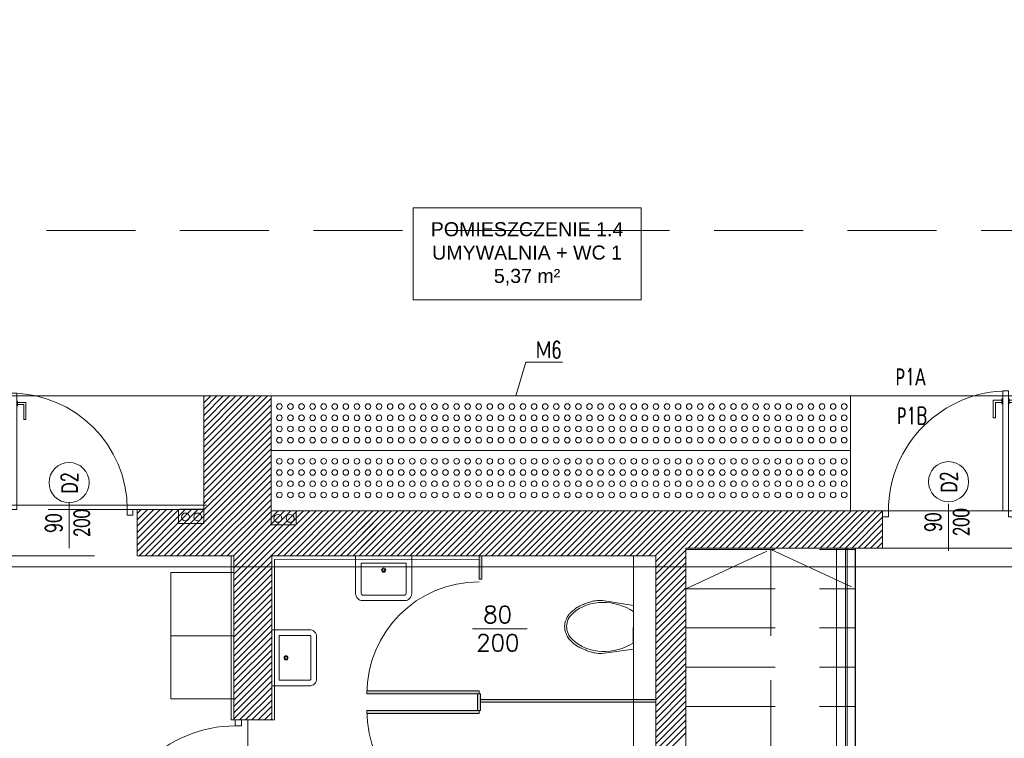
# Model space of a CAD drawing. Header units: millimetres. Extents: x -20020 to 55682, y 3351 to 17623.
# Tile 26 of 49: x -2551 to -1849, y 11880 to 12393. Entities that reach past the tile are written whole.
import ezdxf

# ---------------------------------------------------------------- set-up
doc = ezdxf.new("R2010")
doc.units = ezdxf.units.MM
doc.linetypes.add('ACAD_ISO03W100', pattern=[30, 12, -18])
doc.linetypes.add('HIDDEN', pattern=[9.525, 6.35, -3.175])
doc.layers.get('0').update_dxf_attribs({"color": 252, "lineweight": 9})
for name, color, linetype, lineweight in [('_Drzwi', 252, 'Continuous', 9), ('ARANŻACJA', 252, 'Continuous', 9), ('ETYKIETY POMIESZCZEŃ', 252, 'Continuous', 9), ('OPISY', 252, 'Continuous', 9), ('PODCIĄG', 252, 'HIDDEN', 9), ('RZUT DACHU', 252, 'Continuous', 9), ('srednia', 252, 'Continuous', 9), ('ŚCIANY KONSTRUKCYJNE', 252, 'Continuous', 9), ('ŚCIANY WYPEŁNIENIE', 252, 'Continuous', 9)]:
    doc.layers.add(name, color=color, linetype=linetype, lineweight=lineweight)
doc.layers.add('CO', color=252, linetype='Continuous', lineweight=9, plot=False)
doc.styles.add('MED_ARIAL_Tabela', font='arial.ttf')
doc.styles.get("Standard").update_dxf_attribs({"font": 'romans.shx', "width": 0.7})

# ---------------------------------------------------------------- blocks, each defined once
blk = doc.blocks.new('drzwi_wew_901')
blk.add_line((0, 19.18), (0, -12.85))
at = {"color": 0}
for p, q in [((32, -71.55), (30.5, -71.55)), ((30.5, -83.55), (30.5, -71.55)), ((32, -82.05), (32, -71.55)), ((46, -71.55), (47.5, -71.55)), ((46, -82.05), (46, -71.55)), ((47.5, -83.55), (47.5, -71.55)), ((36.5, -83.55), (30.5, -83.55)), ((36.5, -82.05), (32, -82.05)), ((37, -81.05), (36.5, -81.05)), ((36.5, -84.55), (36.5, -81.05)), ((37, -84.55), (36.5, -84.55)), ((41, -81.05), (41.5, -81.05)), ((41, -84.55), (41.5, -84.55)), ((41.5, -84.55), (41.5, -81.05)), ((41.5, -82.05), (46, -82.05)), ((41.5, -83.55), (47.5, -83.55))]:
    blk.add_line(p, q, dxfattribs=at)
for points in [[(-45, -8), (-45, -4), (-41, -4), (-41, -8)], [(45, -8), (45, -4), (41, -4), (41, -8)], [(41, -8), (37, -8), (37, -90), (41, -90)]]:
    blk.add_lwpolyline(points, close=True)
at = {"color": 0, "linetype": 'Continuous', "ltscale": 50}
blk.add_arc((41, -8), 82.02, 180, 270, dxfattribs=at)
blk = doc.blocks.new('*U121')
at = {"layer": 'ARANŻACJA'}
blk.add_circle((0, 0), 2, dxfattribs=at)
blk = doc.blocks.new('*U120')
at = {"layer": 'ARANŻACJA', "color": 0, "linetype": 'ByBlock', "lineweight": -2, "transparency": 16777216}
for p in [(0, 24), (7.9, 24), (15.8, 24), (23.7, 24), (31.6, 24), (39.5, 24), (47.4, 24), (55.3, 24), (63.2, 24), (71.1, 24), (79, 24), (86.9, 24), (94.8, 24), (102.7, 24), (110.6, 24), (118.5, 24), (126.4, 24), (134.3, 24), (142.2, 24), (150.1, 24), (158, 24), (165.9, 24), (173.8, 24), (181.7, 24), (189.6, 24), (197.5, 24), (205.4, 24), (213.3, 24), (221.2, 24), (229.1, 24), (237, 24), (244.9, 24), (252.8, 24), (260.7, 24), (268.6, 24), (276.5, 24), (284.4, 24), (292.3, 24), (300.2, 24), (308.1, 24), (316, 24), (323.9, 24), (331.8, 24), (339.7, 24), (347.6, 24), (355.5, 24), (363.4, 24), (371.3, 24), (379.2, 24), (387.1, 24), (395, 24), (402.9, 24), (0, 16), (7.9, 16), (15.8, 16), (23.7, 16), (31.6, 16), (39.5, 16), (47.4, 16), (55.3, 16), (63.2, 16), (71.1, 16), (79, 16), (86.9, 16), (94.8, 16), (102.7, 16), (110.6, 16), (118.5, 16), (126.4, 16), (134.3, 16), (142.2, 16), (150.1, 16), (158, 16), (165.9, 16), (173.8, 16), (181.7, 16), (189.6, 16), (197.5, 16), (205.4, 16), (213.3, 16), (221.2, 16), (229.1, 16), (237, 16), (244.9, 16), (252.8, 16), (260.7, 16), (268.6, 16), (276.5, 16), (284.4, 16), (292.3, 16), (300.2, 16), (308.1, 16), (316, 16), (323.9, 16), (331.8, 16), (339.7, 16), (347.6, 16), (355.5, 16), (363.4, 16), (371.3, 16), (379.2, 16), (387.1, 16), (395, 16), (402.9, 16), (0, 8), (7.9, 8), (15.8, 8), (23.7, 8), (31.6, 8), (39.5, 8), (47.4, 8), (55.3, 8), (63.2, 8), (71.1, 8), (79, 8), (86.9, 8), (94.8, 8), (102.7, 8), (110.6, 8), (118.5, 8), (126.4, 8), (134.3, 8), (142.2, 8), (150.1, 8), (158, 8), (165.9, 8), (173.8, 8), (181.7, 8), (189.6, 8), (197.5, 8), (205.4, 8), (213.3, 8), (221.2, 8), (229.1, 8), (237, 8), (244.9, 8), (252.8, 8), (260.7, 8), (268.6, 8), (276.5, 8), (284.4, 8), (292.3, 8), (300.2, 8), (308.1, 8), (316, 8), (323.9, 8), (331.8, 8), (339.7, 8), (347.6, 8), (355.5, 8), (363.4, 8), (371.3, 8), (379.2, 8), (387.1, 8), (395, 8), (402.9, 8), (0, 0), (7.9, 0), (15.8, 0), (23.7, 0), (31.6, 0), (39.5, 0), (47.4, 0), (55.3, 0), (63.2, 0), (71.1, 0), (79, 0), (86.9, 0), (94.8, 0), (102.7, 0), (110.6, 0), (118.5, 0), (126.4, 0), (134.3, 0), (142.2, 0), (150.1, 0), (158, 0), (165.9, 0), (173.8, 0), (181.7, 0), (189.6, 0), (197.5, 0), (205.4, 0), (213.3, 0), (221.2, 0), (229.1, 0), (237, 0), (244.9, 0), (252.8, 0), (260.7, 0), (268.6, 0), (276.5, 0), (284.4, 0), (292.3, 0), (300.2, 0), (308.1, 0), (316, 0), (323.9, 0), (331.8, 0), (339.7, 0), (347.6, 0), (355.5, 0), (363.4, 0), (371.3, 0), (379.2, 0), (387.1, 0), (395, 0), (402.9, 0)]:
    blk.add_blockref('*U121', p, dxfattribs=at)
blk = doc.blocks.new('*U123')
at = {"layer": 'ARANŻACJA'}
blk.add_circle((0, 0), 2, dxfattribs=at)
blk = doc.blocks.new('*U122')
at = {"layer": 'ARANŻACJA', "color": 0, "linetype": 'ByBlock', "lineweight": -2, "transparency": 16777216}
for p in [(0, 24), (7.9, 24), (15.8, 24), (23.7, 24), (31.6, 24), (39.5, 24), (47.4, 24), (55.3, 24), (63.2, 24), (71.1, 24), (79, 24), (86.9, 24), (94.8, 24), (102.7, 24), (110.6, 24), (118.5, 24), (126.4, 24), (134.3, 24), (142.2, 24), (150.1, 24), (158, 24), (165.9, 24), (173.8, 24), (181.7, 24), (189.6, 24), (197.5, 24), (205.4, 24), (213.3, 24), (221.2, 24), (229.1, 24), (237, 24), (244.9, 24), (252.8, 24), (260.7, 24), (268.6, 24), (276.5, 24), (284.4, 24), (292.3, 24), (300.2, 24), (308.1, 24), (316, 24), (323.9, 24), (331.8, 24), (339.7, 24), (347.6, 24), (355.5, 24), (363.4, 24), (371.3, 24), (379.2, 24), (387.1, 24), (395, 24), (402.9, 24), (0, 16), (7.9, 16), (15.8, 16), (23.7, 16), (31.6, 16), (39.5, 16), (47.4, 16), (55.3, 16), (63.2, 16), (71.1, 16), (79, 16), (86.9, 16), (94.8, 16), (102.7, 16), (110.6, 16), (118.5, 16), (126.4, 16), (134.3, 16), (142.2, 16), (150.1, 16), (158, 16), (165.9, 16), (173.8, 16), (181.7, 16), (189.6, 16), (197.5, 16), (205.4, 16), (213.3, 16), (221.2, 16), (229.1, 16), (237, 16), (244.9, 16), (252.8, 16), (260.7, 16), (268.6, 16), (276.5, 16), (284.4, 16), (292.3, 16), (300.2, 16), (308.1, 16), (316, 16), (323.9, 16), (331.8, 16), (339.7, 16), (347.6, 16), (355.5, 16), (363.4, 16), (371.3, 16), (379.2, 16), (387.1, 16), (395, 16), (402.9, 16), (0, 8), (7.9, 8), (15.8, 8), (23.7, 8), (31.6, 8), (39.5, 8), (47.4, 8), (55.3, 8), (63.2, 8), (71.1, 8), (79, 8), (86.9, 8), (94.8, 8), (102.7, 8), (110.6, 8), (118.5, 8), (126.4, 8), (134.3, 8), (142.2, 8), (150.1, 8), (158, 8), (165.9, 8), (173.8, 8), (181.7, 8), (189.6, 8), (197.5, 8), (205.4, 8), (213.3, 8), (221.2, 8), (229.1, 8), (237, 8), (244.9, 8), (252.8, 8), (260.7, 8), (268.6, 8), (276.5, 8), (284.4, 8), (292.3, 8), (300.2, 8), (308.1, 8), (316, 8), (323.9, 8), (331.8, 8), (339.7, 8), (347.6, 8), (355.5, 8), (363.4, 8), (371.3, 8), (379.2, 8), (387.1, 8), (395, 8), (402.9, 8), (0, 0), (7.9, 0), (15.8, 0), (23.7, 0), (31.6, 0), (39.5, 0), (47.4, 0), (55.3, 0), (63.2, 0), (71.1, 0), (79, 0), (86.9, 0), (94.8, 0), (102.7, 0), (110.6, 0), (118.5, 0), (126.4, 0), (134.3, 0), (142.2, 0), (150.1, 0), (158, 0), (165.9, 0), (173.8, 0), (181.7, 0), (189.6, 0), (197.5, 0), (205.4, 0), (213.3, 0), (221.2, 0), (229.1, 0), (237, 0), (244.9, 0), (252.8, 0), (260.7, 0), (268.6, 0), (276.5, 0), (284.4, 0), (292.3, 0), (300.2, 0), (308.1, 0), (316, 0), (323.9, 0), (331.8, 0), (339.7, 0), (347.6, 0), (355.5, 0), (363.4, 0), (371.3, 0), (379.2, 0), (387.1, 0), (395, 0), (402.9, 0)]:
    blk.add_blockref('*U123', p, dxfattribs=at)

msp = doc.modelspace()

# ---------------------------------------------------------------- hatches: boundary and pattern name
at = {"layer": 'srednia'}
h = msp.add_hatch(color=256, dxfattribs=at)
h.dxf.hatch_style = 1
h.paths.add_polyline_path([(-2223.35, 11993.97), (-2221.34, 11993.97), (-2221.38, 12010.55), (-2223.39, 12010.55)])
h = msp.add_hatch(color=256, dxfattribs=at)
h.dxf.hatch_style = 1
h.paths.add_polyline_path([(-2223.4, 11912.06), (-2303.37, 11912.06), (-2303.37, 11914.09), (-2223.4, 11914.09)])
h = msp.add_hatch(color=256, dxfattribs=at)
h.dxf.hatch_style = 1
h.paths.add_polyline_path([(-2224.4, 11900.06), (-2222.39, 11900.06), (-2222.39, 11912.06), (-2224.4, 11912.06)])
h = msp.add_hatch(color=256, dxfattribs=at)
h.dxf.hatch_style = 1
h.paths.add_polyline_path([(-2097.29, 11906.05), (-2097.29, 11908.06), (-2222.39, 11908.06), (-2222.39, 11906.05)])
h = msp.add_hatch(color=256, dxfattribs=at)
h.dxf.hatch_style = 1
h.paths.add_polyline_path([(-2223.39, 11900.06), (-2303.36, 11900.06), (-2303.36, 11898.04), (-2223.39, 11898.04)])

# ---------------------------------------------------------------- linework, layer by layer
for points in [[(-2113.34, 11944.01), (-2135.83, 11940.82, -0.030758), (-2140.8, 11941.2, -0.049555), (-2143.81, 11941.92, -0.011983), (-2147.58, 11943.34, -0.011983), (-2151.29, 11944.94, -0.049552), (-2153.96, 11946.5, -0.030757), (-2157.8, 11949.68, -0.035278), (-2159.45, 11951.41, -0.055317), (-2160.29, 11952.69, -0.015269), (-2161.12, 11954.46, -0.015268), (-2161.85, 11956.27, -0.055313), (-2162.21, 11957.76, -0.035277), (-2162.34, 11960.15, -0.035277), (-2162.14, 11962.54, -0.055313), (-2161.74, 11964.01, -0.015268), (-2160.97, 11965.81, -0.015269), (-2160.08, 11967.55, -0.055317), (-2159.21, 11968.81, -0.035278), (-2157.51, 11970.49, -0.030757), (-2153.58, 11973.56, -0.049552), (-2150.86, 11975.05, -0.011983), (-2147.12, 11976.54, -0.011983), (-2143.31, 11977.85, -0.049555), (-2140.27, 11978.49, -0.030758), (-2135.3, 11978.73)], [(-2135.8, 11942.25, 0.148054), (-2113.5, 11948.25, -0.148054), (-2135.8, 11942.25, -0.186661), (-2156.84, 11950.72, -0.215016), (-2160.92, 11960.13, -0.215016), (-2156.57, 11969.42, 0.215016), (-2160.92, 11960.13, -0.215016), (-2156.57, 11969.42, -0.186661), (-2135.31, 11977.31, -0.148054), (-2113.18, 11970.68, 0.148054), (-2135.31, 11977.31)], [(-2111.03, 11948.86, -0.272823), (-2111.03, 11948.86, -0.272823), (-2111.02, 11948.86, -0.124305), (-2111.02, 11948.86)]]:
    msp.add_lwpolyline(points, format="xyb")
msp.add_lwpolyline([(-2135.3, 11978.73), (-2113.34, 11974.98)])
for points in [[(-2113.18, 11970.68), (-2113.5, 11948.25)], [(-2397.29, 11893.55), (-2392.94, 11893.55), (-2392.94, 11889.19), (-2397.29, 11889.19)]]:
    msp.add_lwpolyline(points, close=True)
for centre, radius in [((-2291.43, 12000.35), 1.5), ((-2291.43, 12000.35), 0.9), ((-2361.09, 11937.75), 1.5), ((-2361.09, 11937.75), 0.9)]:
    msp.add_circle(centre, radius)
at = {"linetype": 'Continuous', "ltscale": 50}
msp.add_arc((-2397.29, 11799.9), 89.32, 90, 180, dxfattribs=at)
at = {"layer": 'ARANŻACJA'}
for p, q in [((-4817.9, 12124.63), (-1214.12, 12124.55)), ((-2098.34, 12010.55), (-2113.34, 12010.55)), ((-2113.34, 12010.55), (-2113.34, 11807.07)), ((-2303.37, 11912.06), (-2303.37, 11914.09)), ((-2303.37, 11914.09), (-2223.4, 11914.09)), ((-2223.4, 11912.06), (-2303.37, 11912.06)), ((-2223.4, 11914.09), (-2223.4, 11912.06)), ((-2223.39, 11900.06), (-2303.36, 11900.06)), ((-2303.36, 11900.06), (-2303.36, 11898.04)), ((-2303.36, 11898.04), (-2223.39, 11898.04)), ((-2223.39, 11898.04), (-2223.39, 11900.06))]:
    msp.add_line(p, q, dxfattribs=at)
at = {"layer": 'ARANŻACJA', "linetype": 'ACAD_ISO03W100', "ltscale": 10}
msp.add_lwpolyline([(-2398.29, 11893.55), (-2400.29, 11893.55), (-2400.29, 12010.55)], dxfattribs=at)
at = {"layer": 'ARANŻACJA', "ltscale": 10}
for points in [[(-2271.43, 12010.55), (-2311.43, 12010.55), (-2311.43, 11983.55, 0.414214), (-2306.43, 11978.55), (-2276.43, 11978.55, 0.414214), (-2271.43, 11983.55)], [(-2275.43, 12005.28), (-2307.43, 12005.28), (-2307.43, 11983.55, 0.414214), (-2306.43, 11982.55), (-2276.43, 11982.55, 0.414214), (-2275.43, 11983.55)], [(-2371.29, 11957.75), (-2371.29, 11917.75), (-2344.29, 11917.75, 0.414214), (-2339.29, 11922.75), (-2339.29, 11952.75, 0.414214), (-2344.29, 11957.75)], [(-2366.02, 11953.75), (-2366.02, 11921.75), (-2344.29, 11921.75, 0.414214), (-2343.29, 11922.75), (-2343.29, 11952.75, 0.414214), (-2344.29, 11953.75)]]:
    msp.add_lwpolyline(points, format="xyb", close=True, dxfattribs=at)
msp.add_lwpolyline([(-1954.84, 11539.05), (-1954.84, 12016.05), (-1960.84, 12016.05), (-1960.84, 11539.05), (-1930.96, 11539.05)], dxfattribs=at)
for points in [[(-2398.29, 11953.55), (-2398.29, 11998.55), (-2443.29, 11998.55), (-2443.29, 11953.55)], [(-2398.29, 11908.55), (-2398.29, 11953.55), (-2443.29, 11953.55), (-2443.29, 11908.55)]]:
    msp.add_lwpolyline(points, close=True, dxfattribs=at)
at = {"layer": 'CO'}
for centre in [(-2432.8, 12038.24), (-2424.1, 12038.24), (-2366.88, 12037.24), (-2358.18, 12037.24)]:
    msp.add_circle(centre, 2.82, dxfattribs=at)
at = {"layer": 'Defpoints'}
for p, q in [((-2419.79, 12043.55), (-2436.79, 12043.55)), ((-1954.84, 11539.05), (-1954.84, 12016.05))]:
    msp.add_line(p, q, dxfattribs=at)
at = {"layer": 'ETYKIETY POMIESZCZEŃ'}
msp.add_lwpolyline([(-2270.41, 12258.84), (-2270.41, 12193.06), (-2107.86, 12193.06), (-2107.86, 12258.84)], close=True, dxfattribs=at)
at = {"layer": 'OPISY'}
msp.add_line((-2228, 11958.37), (-2189.14, 11958.37), dxfattribs=at)
msp.add_lwpolyline([(-2197.27, 12124.63), (-2189.98, 12148.77), (-2163.89, 12148.77)], dxfattribs=at)
for centre in [(-2515.79, 12062.77), (-1888.52, 12063.41)]:
    msp.add_circle(centre, 14.32, dxfattribs=at)
at = {"layer": 'PODCIĄG', "ltscale": 10}
for p, q in [((-4818.05, 12242.55), (-1214.12, 12242.55)), ((-2467.29, 12043.55), (-2561.29, 12043.55)), ((-2561.29, 12010.55), (-2467.29, 12010.55)), ((-2075.79, 12015.05), (-1954.84, 12015.05)), ((-2075.79, 11987.05), (-2015.32, 12015.05)), ((-2015.32, 11763.05), (-2015.32, 12015.05)), ((-2015.32, 12015.05), (-1954.84, 11987.05)), ((-2075.79, 11987.05), (-1954.84, 11987.05)), ((-2075.79, 11959.05), (-1954.84, 11959.05)), ((-2075.79, 11931.05), (-1954.84, 11931.05)), ((-2075.79, 11903.05), (-1954.84, 11903.05)), ((-2388.29, 11893.55), (-2388.29, 11795.55))]:
    msp.add_line(p, q, dxfattribs=at)
at = {"layer": 'RZUT DACHU'}
msp.add_lwpolyline([(-4885.12, 14006.55), (-4885.12, 12002.55), (-1152.98, 12002.55), (-1152.98, 14006.55), (-1217.12, 14006.55), (-1217.12, 12002.55)], dxfattribs=at)
at = {"layer": 'srednia'}
for p, q in [((-1958.43, 12124.64), (-2371.79, 12124.61)), ((-1958.42, 12042.55), (-1958.43, 12124.64)), ((-1958.42, 12085.58), (-2371.8, 12085.55)), ((-2417.79, 12046.59), (-2978.79, 12046.55)), ((-2371.79, 12042.55), (-2343.79, 12042.55)), ((-2075.79, 12042.55), (-1952.34, 12042.55)), ((-2221.38, 12010.55), (-2223.39, 12010.55)), ((-2223.39, 12010.55), (-2223.35, 11993.97)), ((-2221.34, 11993.97), (-2221.38, 12010.55)), ((-1968.4, 11553.31), (-1968.4, 12016.05)), ((-1968.4, 12016.05), (-1961.9, 12016.05)), ((-1961.9, 12016.05), (-1961.9, 11553.31)), ((-1954.84, 11539.05), (-1954.84, 12016.05)), ((-2369.29, 12007.78), (-2223.39, 12008.1)), ((-2369.29, 11893.55), (-2369.29, 12007.78)), ((-2223.35, 11993.97), (-2221.34, 11993.97)), ((-2222.39, 11912.06), (-2224.4, 11912.06)), ((-2224.4, 11912.06), (-2224.4, 11900.06)), ((-2222.39, 11900.06), (-2222.39, 11912.06)), ((-2097.29, 11908.06), (-2222.39, 11908.06)), ((-2222.39, 11908.06), (-2222.39, 11906.05)), ((-2222.39, 11906.05), (-2097.29, 11906.05)), ((-2097.29, 11906.05), (-2097.29, 11908.06)), ((-2224.4, 11900.06), (-2222.39, 11900.06)), ((-2371.29, 11893.55), (-2369.29, 11893.55))]:
    msp.add_line(p, q, dxfattribs=at)
for points in [[(-2419.79, 12033.55), (-2419.79, 12043.55), (-2437.71, 12043.55), (-2437.71, 12033.55)], [(-2353.88, 12032.55), (-2353.88, 12042.55), (-2371.79, 12042.55), (-2371.79, 12032.55)]]:
    msp.add_lwpolyline(points, close=True, dxfattribs=at)
at = {"layer": 'srednia', "linetype": 'Continuous'}
for centre, start, end in [((-2223.4, 11911.97), 90, 180), ((-2223.39, 11900.15), 180, 270)]:
    msp.add_arc(centre, 80, start, end, dxfattribs=at)
at = {"layer": 'ŚCIANY KONSTRUKCYJNE'}
for p, q in [((-2419.79, 12067.55), (-2419.79, 12124.55)), ((-2419.79, 12124.55), (-2371.79, 12124.55)), ((-2371.79, 12124.55), (-2371.79, 12078.55)), ((-2371.79, 12078.55), (-2371.79, 12042.55)), ((-2419.79, 12043.55), (-2419.79, 12067.55)), ((-2467.29, 12043.55), (-2436.79, 12043.55)), ((-2467.29, 12010.55), (-2467.29, 12043.55)), ((-2436.79, 12043.55), (-2419.79, 12043.55)), ((-2371.79, 12042.55), (-1819.79, 12042.55)), ((-2401.29, 12010.55), (-2467.29, 12010.55)), ((-2467.29, 12010.55), (-2398.29, 12010.55)), ((-2398.29, 12010.55), (-2398.29, 11893.55)), ((-2371.29, 12010.55), (-2371.29, 11893.55)), ((-2371.29, 12010.55), (-2097.29, 12010.55)), ((-2097.29, 12010.55), (-2097.29, 11560.55)), ((-1803.79, 12016.05), (-2075.79, 12016.05)), ((-2075.79, 12016.05), (-2075.79, 11539.05)), ((-2371.29, 11893.55), (-2398.29, 11893.55))]:
    msp.add_line(p, q, dxfattribs=at)
msp.add_lwpolyline([(-1935.52, 12042.55), (-1935.52, 12016.05), (-2034.52, 12016.05)], dxfattribs=at)
at = {"layer": 'ŚCIANY WYPEŁNIENIE', "linetype": 'Continuous'}
for p, q in [((-2419.79, 12124.06), (-2419.3, 12124.55)), ((-2419.79, 12119.56), (-2414.81, 12124.55)), ((-2419.79, 12115.07), (-2410.32, 12124.55)), ((-2419.79, 12110.58), (-2405.83, 12124.55)), ((-2419.79, 12106.09), (-2401.34, 12124.55)), ((-2419.79, 12101.6), (-2396.85, 12124.55)), ((-2419.79, 12097.11), (-2392.36, 12124.55)), ((-2419.79, 12092.62), (-2387.87, 12124.55)), ((-2419.79, 12088.13), (-2383.38, 12124.55)), ((-2419.79, 12083.64), (-2378.89, 12124.55)), ((-2419.79, 12079.15), (-2374.4, 12124.55)), ((-2419.79, 12074.66), (-2371.79, 12122.66)), ((-2419.79, 12070.17), (-2371.79, 12118.17)), ((-2419.79, 12065.68), (-2371.79, 12113.68)), ((-2419.79, 12061.19), (-2371.79, 12109.19)), ((-2419.79, 12056.7), (-2371.79, 12104.7)), ((-2419.79, 12052.21), (-2371.79, 12100.21)), ((-2419.79, 12047.72), (-2371.79, 12095.72)), ((-2452.48, 12010.55), (-2371.79, 12091.23)), ((-2447.99, 12010.55), (-2371.79, 12086.74)), ((-2443.5, 12010.55), (-2371.79, 12082.25)), ((-2439.01, 12010.55), (-2371.79, 12077.76)), ((-2434.52, 12010.55), (-2371.79, 12073.27)), ((-2430.03, 12010.55), (-2371.79, 12068.78)), ((-2425.54, 12010.55), (-2371.79, 12064.29)), ((-2421.05, 12010.55), (-2371.79, 12059.8)), ((-2416.56, 12010.55), (-2371.79, 12055.31)), ((-2412.07, 12010.55), (-2371.79, 12050.82)), ((-2407.58, 12010.55), (-2371.79, 12046.33)), ((-2467.29, 12040.63), (-2464.38, 12043.55)), ((-2467.29, 12036.14), (-2459.89, 12043.55)), ((-2467.29, 12031.65), (-2455.4, 12043.55)), ((-2467.29, 12027.16), (-2450.91, 12043.55)), ((-2467.29, 12022.67), (-2446.42, 12043.55)), ((-2467.29, 12018.18), (-2441.93, 12043.55)), ((-2467.29, 12013.69), (-2437.44, 12043.55)), ((-2465.95, 12010.55), (-2432.95, 12043.55)), ((-2461.46, 12010.55), (-2428.46, 12043.55)), ((-2456.97, 12010.55), (-2423.97, 12043.55)), ((-2403.09, 12010.55), (-2371.09, 12042.55)), ((-2398.6, 12010.55), (-2366.6, 12042.55)), ((-2398.29, 12006.36), (-2362.11, 12042.55)), ((-2398.29, 12001.87), (-2357.62, 12042.55)), ((-2398.29, 11997.38), (-2353.13, 12042.55)), ((-2398.29, 11992.89), (-2348.64, 12042.55)), ((-2398.29, 11988.4), (-2344.15, 12042.55)), ((-2398.29, 11983.91), (-2339.66, 12042.55)), ((-2367.17, 12010.55), (-2335.17, 12042.55)), ((-2362.68, 12010.55), (-2330.68, 12042.55)), ((-2358.19, 12010.55), (-2326.19, 12042.55)), ((-2353.7, 12010.55), (-2321.7, 12042.55)), ((-2349.21, 12010.55), (-2317.21, 12042.55)), ((-2344.72, 12010.55), (-2312.72, 12042.55)), ((-2340.23, 12010.55), (-2308.23, 12042.55)), ((-2335.74, 12010.55), (-2303.74, 12042.55)), ((-2331.25, 12010.55), (-2299.25, 12042.55)), ((-2326.76, 12010.55), (-2294.76, 12042.55)), ((-2322.27, 12010.55), (-2290.27, 12042.55)), ((-2317.78, 12010.55), (-2285.78, 12042.55)), ((-2313.29, 12010.55), (-2281.29, 12042.55)), ((-2308.8, 12010.55), (-2276.8, 12042.55)), ((-2307.47, 12038.81), (-2303.74, 12042.55)), ((-2307.47, 12034.32), (-2299.25, 12042.55)), ((-2307.47, 12029.83), (-2294.76, 12042.55)), ((-2307.47, 12025.34), (-2290.27, 12042.55)), ((-2307.47, 12020.85), (-2285.78, 12042.55)), ((-2307.47, 12016.36), (-2281.29, 12042.55)), ((-2307.47, 12011.87), (-2276.8, 12042.55)), ((-2304.31, 12010.55), (-2272.31, 12042.55)), ((-2304.31, 12010.55), (-2272.31, 12042.55)), ((-2299.82, 12010.55), (-2267.82, 12042.55)), ((-2299.82, 12010.55), (-2267.82, 12042.55)), ((-2295.33, 12010.55), (-2263.33, 12042.55)), ((-2295.33, 12010.55), (-2264.7, 12041.17)), ((-2290.84, 12010.55), (-2258.84, 12042.55)), ((-2286.35, 12010.55), (-2254.35, 12042.55)), ((-2281.86, 12010.55), (-2249.86, 12042.55)), ((-2277.37, 12010.55), (-2245.37, 12042.55)), ((-2272.88, 12010.55), (-2240.88, 12042.55)), ((-2268.39, 12010.55), (-2236.39, 12042.55)), ((-2263.9, 12010.55), (-2231.9, 12042.55)), ((-2259.41, 12010.55), (-2227.41, 12042.55)), ((-2254.92, 12010.55), (-2222.92, 12042.55)), ((-2250.43, 12010.55), (-2218.43, 12042.55)), ((-2245.94, 12010.55), (-2213.94, 12042.55)), ((-2241.45, 12010.55), (-2209.45, 12042.55)), ((-2236.96, 12010.55), (-2204.96, 12042.55)), ((-2232.47, 12010.55), (-2200.47, 12042.55)), ((-2227.98, 12010.55), (-2195.98, 12042.55)), ((-2223.49, 12010.55), (-2191.49, 12042.55)), ((-2219, 12010.55), (-2187, 12042.55)), ((-2214.51, 12010.55), (-2182.51, 12042.55)), ((-2210.02, 12010.55), (-2178.02, 12042.55)), ((-2205.53, 12010.55), (-2173.53, 12042.55)), ((-2201.03, 12010.55), (-2169.03, 12042.55)), ((-2196.54, 12010.55), (-2164.54, 12042.55)), ((-2192.05, 12010.55), (-2160.05, 12042.55)), ((-2187.56, 12010.55), (-2155.56, 12042.55)), ((-2183.07, 12010.55), (-2151.07, 12042.55)), ((-2178.58, 12010.55), (-2146.58, 12042.55)), ((-2174.09, 12010.55), (-2142.09, 12042.55)), ((-2169.6, 12010.55), (-2137.6, 12042.55)), ((-2165.11, 12010.55), (-2133.11, 12042.55)), ((-2160.62, 12010.55), (-2128.62, 12042.55)), ((-2156.13, 12010.55), (-2124.13, 12042.55)), ((-2151.64, 12010.55), (-2119.64, 12042.55)), ((-2147.15, 12010.55), (-2115.15, 12042.55)), ((-2142.66, 12010.55), (-2110.66, 12042.55)), ((-2138.17, 12010.55), (-2106.17, 12042.55)), ((-2133.68, 12010.55), (-2101.68, 12042.55)), ((-2129.19, 12010.55), (-2097.19, 12042.55)), ((-2124.7, 12010.55), (-2092.7, 12042.55)), ((-2120.21, 12010.55), (-2088.21, 12042.55)), ((-2115.72, 12010.55), (-2083.72, 12042.55)), ((-2111.23, 12010.55), (-2079.23, 12042.55)), ((-2106.74, 12010.55), (-2074.74, 12042.55)), ((-2102.25, 12010.55), (-2070.25, 12042.55)), ((-2097.76, 12010.55), (-2065.76, 12042.55)), ((-2097.29, 12006.52), (-2061.27, 12042.55)), ((-2097.29, 12002.03), (-2056.78, 12042.55)), ((-2097.29, 11997.54), (-2052.29, 12042.55)), ((-2074.3, 12016.05), (-2047.8, 12042.55)), ((-2069.81, 12016.05), (-2043.31, 12042.55)), ((-2065.32, 12016.05), (-2038.82, 12042.55)), ((-2060.83, 12016.05), (-2034.33, 12042.55)), ((-2056.34, 12016.05), (-2029.84, 12042.55)), ((-2051.85, 12016.05), (-2025.35, 12042.55)), ((-2047.36, 12016.05), (-2020.86, 12042.55)), ((-2042.87, 12016.05), (-2016.37, 12042.55)), ((-2038.38, 12016.05), (-2011.88, 12042.55)), ((-2033.89, 12016.05), (-2007.39, 12042.55)), ((-2029.4, 12016.05), (-2002.9, 12042.55)), ((-2024.91, 12016.05), (-1998.41, 12042.55)), ((-2020.42, 12016.05), (-1993.92, 12042.55)), ((-2015.93, 12016.05), (-1989.43, 12042.55)), ((-2011.44, 12016.05), (-1984.94, 12042.55)), ((-2006.95, 12016.05), (-1980.45, 12042.55)), ((-2002.46, 12016.05), (-1975.96, 12042.55)), ((-1997.97, 12016.05), (-1971.47, 12042.55)), ((-1993.48, 12016.05), (-1966.98, 12042.55)), ((-1988.99, 12016.05), (-1962.49, 12042.55)), ((-1984.5, 12016.05), (-1958, 12042.55)), ((-1980.01, 12016.05), (-1953.51, 12042.55)), ((-1975.52, 12016.05), (-1949.02, 12042.55)), ((-1971.03, 12016.05), (-1944.53, 12042.55)), ((-1966.54, 12016.05), (-1940.04, 12042.55)), ((-1962.05, 12016.05), (-1935.55, 12042.55)), ((-1957.56, 12016.05), (-1935.52, 12038.08)), ((-2290.84, 12010.55), (-2264.7, 12036.68)), ((-2286.35, 12010.55), (-2264.7, 12032.19)), ((-1953.07, 12016.05), (-1935.52, 12033.59)), ((-2281.86, 12010.55), (-2264.7, 12027.7)), ((-1948.58, 12016.05), (-1935.52, 12029.1)), ((-1944.09, 12016.05), (-1935.52, 12024.61)), ((-2277.37, 12010.55), (-2264.7, 12023.21)), ((-2272.88, 12010.55), (-2264.7, 12018.72)), ((-1939.6, 12016.05), (-1935.52, 12020.12)), ((-2268.39, 12010.55), (-2264.7, 12014.23)), ((-2097.29, 11993.05), (-2075.79, 12014.55)), ((-2097.29, 11988.56), (-2075.79, 12010.06)), ((-2398.29, 11979.42), (-2371.29, 12006.42)), ((-2097.29, 11984.07), (-2075.79, 12005.57)), ((-2398.29, 11974.93), (-2371.29, 12001.93)), ((-2398.29, 11970.44), (-2371.29, 11997.44)), ((-2097.29, 11979.58), (-2075.79, 12001.08)), ((-2097.29, 11975.09), (-2075.79, 11996.59)), ((-2398.29, 11965.95), (-2371.29, 11992.95)), ((-2097.29, 11970.6), (-2075.79, 11992.1)), ((-2398.29, 11961.46), (-2371.29, 11988.46)), ((-2398.29, 11956.97), (-2371.29, 11983.97)), ((-2097.29, 11966.11), (-2075.79, 11987.61)), ((-2097.29, 11961.62), (-2075.79, 11983.12)), ((-2398.29, 11952.48), (-2371.29, 11979.48)), ((-2398.29, 11947.99), (-2371.29, 11974.99)), ((-2097.29, 11957.13), (-2075.79, 11978.63)), ((-2398.29, 11943.5), (-2371.29, 11970.5)), ((-2097.29, 11952.64), (-2075.79, 11974.14)), ((-2097.29, 11948.15), (-2075.79, 11969.65)), ((-2398.29, 11939.01), (-2371.29, 11966.01)), ((-2398.29, 11934.52), (-2371.29, 11961.52)), ((-2097.29, 11943.66), (-2075.79, 11965.16)), ((-2097.29, 11939.17), (-2075.79, 11960.67)), ((-2398.29, 11930.03), (-2371.29, 11957.03)), ((-2097.29, 11934.68), (-2075.79, 11956.18)), ((-2398.29, 11925.54), (-2371.29, 11952.54)), ((-2398.29, 11921.05), (-2371.29, 11948.05)), ((-2097.29, 11930.19), (-2075.79, 11951.69)), ((-2097.29, 11925.7), (-2075.79, 11947.2)), ((-2398.29, 11916.56), (-2371.29, 11943.56)), ((-2097.29, 11921.21), (-2075.79, 11942.71)), ((-2398.29, 11912.07), (-2371.29, 11939.07)), ((-2398.29, 11907.58), (-2371.29, 11934.58)), ((-2097.29, 11916.72), (-2075.79, 11938.22)), ((-2097.29, 11912.23), (-2075.79, 11933.73)), ((-2398.29, 11903.09), (-2371.29, 11930.09)), ((-2398.29, 11898.6), (-2371.29, 11925.6)), ((-2097.29, 11907.74), (-2075.79, 11929.24)), ((-2398.29, 11894.11), (-2371.29, 11921.11)), ((-2097.29, 11903.25), (-2075.79, 11924.75)), ((-2097.29, 11898.76), (-2075.79, 11920.26)), ((-2394.37, 11893.55), (-2371.29, 11916.62)), ((-2389.88, 11893.55), (-2371.29, 11912.13)), ((-2097.29, 11894.27), (-2075.79, 11915.77)), ((-2385.39, 11893.55), (-2371.29, 11907.64)), ((-2097.29, 11889.78), (-2075.79, 11911.28)), ((-2097.29, 11885.29), (-2075.79, 11906.79)), ((-2380.9, 11893.55), (-2371.29, 11903.15)), ((-2376.41, 11893.55), (-2371.29, 11898.66)), ((-2097.29, 11880.8), (-2075.79, 11902.3)), ((-2097.29, 11876.31), (-2075.79, 11897.81)), ((-2371.92, 11893.55), (-2371.29, 11894.17)), ((-2097.29, 11871.82), (-2075.79, 11893.32)), ((-2097.29, 11867.33), (-2075.79, 11888.83)), ((-2097.29, 11862.84), (-2075.79, 11884.34))]:
    msp.add_line(p, q, dxfattribs=at)

# ---------------------------------------------------------------- block references
at = {"layer": '_Drzwi', "extrusion": (0, 0, -1)}
for p, xscale, yscale, zscale, rotation in [((2515.79, 12035.46), -1.011111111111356, 1.011111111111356, -1.011111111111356, 180), ((1888.52, 12034.19), 1.044444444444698, 1.044444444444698, -1.044444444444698, 179.9999999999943)]:
    msp.add_blockref('drzwi_wew_901', p, dxfattribs=dict(at, xscale=xscale, yscale=yscale, zscale=zscale, rotation=rotation))
at = {"layer": 'ARANŻACJA'}
for name, p in [('*U120', (-2365.81, 12093.02)), ('*U122', (-2365.81, 12053.95))]:
    msp.add_blockref(name, p, dxfattribs=at)

# ---------------------------------------------------------------- texts
at = {"layer": 'ETYKIETY POMIESZCZEŃ', "insert": (-2189.14, 12225.95), "char_height": 10, "width": 150.8702, "attachment_point": 5, "style": 'MED_ARIAL_Tabela'}
msp.add_mtext('\\pxqc;POMIESZCZENIE 1.4\\PUMYWALNIA + WC 1\\P5,37 m²', dxfattribs=at)
at = {"layer": 'OPISY'}
for s, p in [('80', (-2220.46, 11962.58)), ('200', (-2225.41, 11942.48))]:
    msp.add_text(s, height=12, dxfattribs=at).set_placement(p)
at = {"layer": 'OPISY', "char_height": 12}
for s, insert, width, attachment_point in [('{\\fCalibri Light|b0|i0|c238|p34;M}6', (-2182.97, 12163.55), 22.9472, 1), ('{\\fCalibri Light|b0|i0|c238|p34;P}1{\\fCalibri Light|b0|i0|c238|p34;A}', (-1904.77, 12144.22), 32.1072, 3), ('{\\fCalibri Light|b0|i0|c238|p34;P}1B', (-1903.82, 12116.52), 32.1072, 3)]:
    msp.add_mtext(s, dxfattribs=dict(at, insert=insert, width=width, attachment_point=attachment_point))
at = {"layer": 'OPISY', "char_height": 12, "width": 48.1576, "attachment_point": 5, "rotation": 90.26652}
for s, insert in [('{\\fCalibri Light|b0|i0|c238|p34;D}2', (-2515.48, 12062.54)), ('{\\fCalibri Light|b0|i0|c238|p34;D}2', (-1888.21, 12063.19)), ('9{\\fCalibri Light|b0|i0|c238|p34;0\\P200}', (-2516.75, 12033.85)), ('9{\\fCalibri Light|b0|i0|c238|p34;0\\P200}', (-1889.47, 12034.49))]:
    msp.add_mtext(s, dxfattribs=dict(at, insert=insert))

doc.saveas('drawing.dxf')
